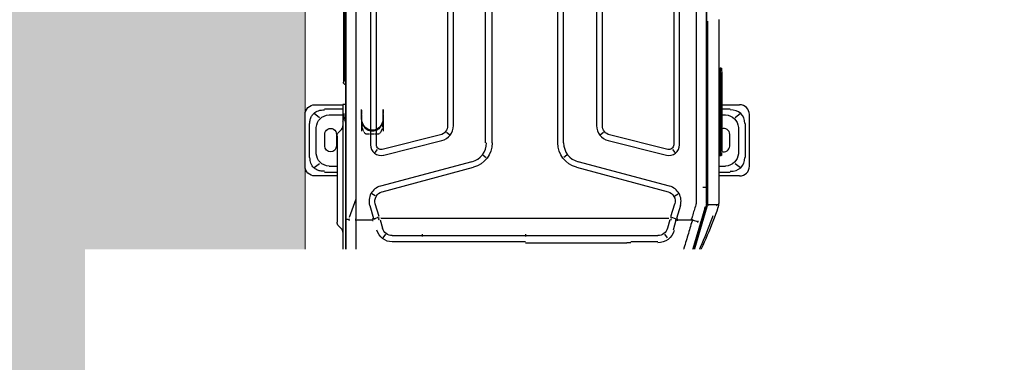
# Model space of a CAD drawing. Header units: millimetres. Extents: x 922208 to 1069538, y -182208 to -99877.
# Tile 64 of 256: x 982994 to 984002, y -174105 to -173754. Entities that reach past the tile are written whole.
import ezdxf

# ---------------------------------------------------------------- set-up
doc = ezdxf.new("R2010")
doc.units = ezdxf.units.MM
doc.header["$MEASUREMENT"] = 0
doc.linetypes.add('CENTER', pattern=[0.508, 0.3175, -0.0635, 0.0635, -0.0635])
doc.linetypes.add('HIDDEN', pattern=[20, 10, -10])
doc.layers.add('IS_KLIM_urządzenia', color=3, linetype='Continuous')
for name, color, linetype, lineweight in [('IS_POWRÓT', 5, 'HIDDEN', 30), ('Nowe_220-A Ściany_Nr_pióra__19', 255, 'Continuous', 0), ('Nowe_220-A Ściany_Nr_pióra__27', 7, 'Continuous', 25)]:
    doc.layers.add(name, color=color, linetype=linetype, lineweight=lineweight)
doc.layers.add('Nowe_Adnotacja - Teksty_Nr_pióra__86', color=7, linetype='Continuous', lineweight=20, true_color=0x5555ff)
doc.styles.add('STYL_AUTOMATYCZNY_4', font='times.ttf')

# ---------------------------------------------------------------- blocks, each defined once
blk = doc.blocks.new('parter01')
at = {"layer": 'Nowe_220-A Ściany_Nr_pióra__19', "linetype": 'Continuous', "lineweight": 0}
blk.add_hatch(color=255, dxfattribs=at).paths.add_polyline_path([(983286.55073, -117780.02068), (983286.55073, -113250.02068), (982916.55073, -113250.02068), (982916.55073, -117780.02068)])
at = {"layer": 'Nowe_220-A Ściany_Nr_pióra__27', "color": 7, "linetype": 'Continuous', "lineweight": 0}
blk.add_lwpolyline([(983286.55073, -118030.02068), (983286.55073, -113250.02068)], dxfattribs=at)
blk = doc.blocks.new('G$CE471A013')
at = {"linetype": 'Continuous'}
for p, q in [((14.87, 41.22), (9.57, 41.22)), ((10.49, 40.82), (13.99, 40.82)), ((8.57, 40.22), (8.57, 37.35)), ((9.43, 40.3), (9.87, 39.75)), ((13.58, 40.08), (10.9, 40.08)), ((14.61, 39.75), (15.05, 40.3)), ((15.87, 37.95), (15.87, 40.22)), ((9.01, 37.35), (9.01, 39.24)), ((9.61, 38.77), (9.61, 37.35)), ((12.8, 39.2), (11.6, 39.21)), ((14.88, 37.95), (14.88, 38.77)), ((15.47, 39.24), (15.47, 37.95)), ((-63.26, 37.3), (6.25, 37.3)), ((8.53, 37.35), (9.47, 37.35)), ((8.53, 37.24), (8.53, 37.35)), ((9.47, 37.35), (10.17, 37.35)), ((10.17, 37.35), (10.24, 37.35)), ((10.24, 37.35), (23.68, 37.35)), ((11.39, 37.78), (11.1, 37.49)), ((11.6, 38.01), (12.8, 38.01)), ((11.78, 37.95), (13.34, 37.95)), ((13.34, 37.95), (19.04, 37.95)), ((19.04, 37.95), (20.6, 37.95)), ((21.29, 37.49), (21, 37.78)), ((23.6, 37.07), (-66.48, 37.07)), ((-62.82, 37.15), (6.1, 37.15)), ((20.33, 37.03), (-21.49, 37.03)), ((8.53, 37.07), (8.53, 37.24)), ((9.97, 37.07), (9.97, 37.15)), ((18.26, 36.03), (20.13, 36.7)), ((23.55, 37.03), (20.33, 37.03)), ((23.59, 37.03), (23.55, 37.03)), ((24.01, 36.99), (24, 36.96)), ((25.02, 36.04), (24.35, 36.72)), ((25.07, 36.04), (24.36, 36.75)), ((24.44, 37.03), (25.24, 36.23)), ((9.92, 35.44), (9.07, 35.44)), ((9.92, 35.44), (9.07, 35.44)), ((9.92, 35.44), (9.07, 35.44)), ((10.02, 35.44), (9.17, 35.44)), ((10.02, 35.44), (9.17, 35.44)), ((10.02, 35.44), (9.17, 35.44)), ((10.02, 35.44), (9.17, 35.44)), ((10.02, 35.44), (9.17, 35.44)), ((10.02, 35.44), (9.17, 35.44)), ((10.02, 35.44), (9.17, 35.44)), ((10.02, 35.44), (9.17, 35.44)), ((10.02, 35.44), (9.17, 35.44)), ((10.02, 35.44), (9.17, 35.44)), ((10.02, 35.44), (9.17, 35.44)), ((10.02, 35.44), (9.17, 35.44)), ((10.02, 35.44), (9.17, 35.44)), ((10.02, 35.44), (9.17, 35.44)), ((10.02, 35.44), (9.17, 35.44)), ((10.02, 35.44), (9.17, 35.44)), ((10.02, 35.44), (9.17, 35.44)), ((10.02, 35.44), (9.17, 35.44)), ((10.02, 35.44), (9.17, 35.44)), ((10.02, 35.44), (9.17, 35.44)), ((10.02, 35.44), (9.17, 35.44)), ((10.02, 35.44), (11.29, 35.44)), ((10.02, 35.44), (11.29, 35.44)), ((10.02, 35.44), (11.29, 35.44)), ((10.02, 35.44), (11.29, 35.44)), ((10.02, 35.44), (11.29, 35.44)), ((10.02, 35.44), (11.29, 35.44)), ((10.02, 35.44), (11.29, 35.44)), ((10.02, 35.44), (11.29, 35.44)), ((10.02, 35.44), (11.29, 35.44)), ((10.02, 35.44), (11.29, 35.44)), ((20.35, 36.02), (20.35, 34.34)), ((25.02, 36.04), (25.04, 36.03)), ((25.3, 35.69), (25.28, 35.68)), ((25.39, 3.92), (25.39, 35.28)), ((25.56, 35.47), (25.56, 27.83)), ((-55.56, 34.53), (12.68, 34.53)), ((17.91, 34.05), (17.71, 34.4)), ((18.89, 34.61), (20.22, 34.22)), ((25.35, 35.27), (25.35, 18.66)), ((12.68, 33.93), (-55.56, 33.93)), ((11.66, 27.37), (13.15, 33.33)), ((13.46, 34.06), (13.15, 33.81)), ((14.41, 24.14), (16.92, 33.51)), ((17.49, 33.35), (14.98, 23.99)), ((20.03, 33.65), (18.72, 34.04)), ((20.12, 33.74), (20.25, 34.12)), ((20.13, 33.62), (20.19, 33.59)), ((20.23, 29.55), (20.23, 33.42)), ((20.34, 34.09), (20.3, 34.1)), ((20.36, 33.54), (21.23, 33.29)), ((9.92, 33.24), (9.07, 33.24)), ((9.92, 33.24), (9.07, 33.24)), ((9.92, 33.24), (9.07, 33.24)), ((10.02, 33.24), (9.17, 33.24)), ((10.02, 33.24), (9.17, 33.24)), ((10.02, 33.24), (9.17, 33.24)), ((10.02, 33.24), (9.17, 33.24)), ((10.02, 33.24), (9.17, 33.24)), ((10.02, 33.24), (9.17, 33.24)), ((10.02, 33.24), (9.17, 33.24)), ((10.02, 33.24), (9.17, 33.24)), ((10.02, 33.24), (9.17, 33.24)), ((10.02, 33.24), (9.17, 33.24)), ((10.02, 33.24), (9.17, 33.24)), ((10.02, 33.24), (9.17, 33.24)), ((10.02, 33.24), (9.17, 33.24)), ((10.02, 33.24), (9.17, 33.24)), ((10.02, 33.24), (9.17, 33.24)), ((10.02, 33.24), (9.17, 33.24)), ((10.02, 33.24), (9.17, 33.24)), ((10.02, 33.24), (9.17, 33.24)), ((10.02, 33.24), (9.17, 33.24)), ((10.02, 33.24), (9.17, 33.24)), ((10.02, 33.24), (9.17, 33.24)), ((10.02, 33.24), (11.29, 33.24)), ((10.02, 33.24), (11.29, 33.24)), ((10.02, 33.24), (11.29, 33.24)), ((10.02, 33.24), (11.29, 33.24)), ((10.02, 33.24), (11.29, 33.24)), ((10.02, 33.24), (11.29, 33.24)), ((10.02, 33.24), (11.29, 33.24)), ((10.02, 33.24), (11.29, 33.24)), ((10.02, 33.24), (11.29, 33.24)), ((10.02, 33.24), (11.29, 33.24)), ((13.73, 33.18), (12.24, 27.22)), ((21.84, 32.99), (22.21, 33.25)), ((21.97, 32.3), (21.97, 29.55)), ((22.62, 29.55), (22.62, 32.3)), ((20.23, 7.87), (20.23, 29.55)), ((21.97, 29.55), (21.97, 29.21)), ((22.62, 29.21), (22.62, 29.55)), ((25.56, 29.26), (25.86, 29.26)), ((25.56, 28.76), (25.56, 29.26)), ((25.86, 29.26), (25.86, 28.76)), ((25.86, 29.26), (25.91, 29.26)), ((25.91, 29.26), (30.56, 29.17)), ((22.07, 29.21), (21.83, 29.21)), ((21.97, 29.21), (21.97, 18.66)), ((22.62, 18.66), (22.62, 29.21)), ((25.56, 29.07), (25.56, 29.07)), ((25.56, 27.94), (25.56, 28.76)), ((25.56, 28.57), (25.56, 28.57)), ((25.86, 28.76), (25.86, 28.17)), ((30.56, 29.17), (33.56, 29.12)), ((33.56, 29.12), (33.56, 26.03)), ((25.56, 27.82), (25.39, 27.69)), ((25.56, 27.82), (25.56, 27.94)), ((25.68, 27.91), (25.56, 27.82)), ((25.56, 27.83), (25.56, 27.82)), ((25.56, 27.82), (25.56, 10.51)), ((25.56, 27.82), (25.56, 10.51)), ((25.68, 27.91), (25.84, 28.03)), ((25.86, 28.17), (25.86, 28.1)), ((25.86, 28.1), (25.86, 10.28)), ((-53.59, 26.63), (10.71, 26.63)), ((11.38, 26.75), (11.63, 26.43)), ((26.27, 26.9), (30.16, 26.21)), ((30.16, 26.21), (30.74, 26.11)), ((10.71, 26.03), (-53.59, 26.03)), ((30.66, 25.62), (30.66, 24.24)), ((31.48, 25.98), (30.74, 26.11)), ((32.26, 25.84), (31.48, 25.98)), ((33.48, 25.63), (34.46, 25.46)), ((30.66, 24.24), (30.66, 14.4)), ((-21.49, 22.78), (12.47, 22.78)), ((13.74, 23), (13.99, 22.68)), ((12.47, 22.06), (-21.49, 22.06)), ((21.83, 18.66), (22.07, 18.66)), ((21.97, 18.66), (21.97, 7.87)), ((22.73, 18.66), (22.73, 8.29)), ((25.35, 18.66), (25.35, 6.47)), ((12.47, 15.36), (-21.39, 15.36)), ((12.47, 14.76), (-21.39, 14.76)), ((13.74, 14.42), (13.99, 14.73)), ((30.66, 14.4), (30.66, 13.02)), ((16.92, 3.91), (14.41, 13.28)), ((14.98, 13.43), (17.49, 4.07)), ((34.46, 13.19), (32.35, 12.82)), ((30.16, 12.43), (26.27, 11.75)), ((32.35, 12.82), (30.16, 12.43)), ((-53.59, 11.39), (10.71, 11.39)), ((10.71, 10.79), (-53.59, 10.79)), ((11.63, 10.99), (11.38, 10.67)), ((12.24, 10.2), (13.73, 4.24)), ((25.39, 10.62), (25.56, 10.51)), ((25.56, 10.51), (25.68, 10.42)), ((25.56, 10.51), (25.56, 4.6)), ((25.56, 10.39), (25.56, 10.51)), ((25.56, 10.38), (25.56, 10.39)), ((25.56, 9.88), (25.56, 10.38)), ((25.85, 10.31), (25.68, 10.42)), ((25.86, 10.1), (25.86, 9.89)), ((13.15, 4.09), (11.66, 10.05)), ((25.86, 9.89), (25.56, 9.88)), ((25.86, 9.88), (25.56, 9.88)), ((25.7, 9.68), (25.62, 9.71)), ((25.86, 9.88), (25.86, 9.89)), ((25.86, 9.46), (25.86, 9.17)), ((25.86, 9.17), (25.86, 8.4)), ((22.73, 7.87), (22.73, 8.29)), ((25.86, 8.4), (25.86, 8.11)), ((20.23, 4), (20.23, 7.87)), ((21.97, 7.87), (21.97, 5.12)), ((22.62, 5.12), (22.62, 7.87)), ((25.7, 7.89), (25.62, 7.87)), ((25.35, 6.47), (25.35, 3.92)), ((20.36, 3.88), (21.23, 4.13)), ((21.84, 4.43), (22.21, 4.17)), ((25.55, 4.54), (25.55, 3.93)), ((-55.56, 3.49), (12.68, 3.49)), ((13.15, 3.61), (13.46, 3.36)), ((17.91, 3.37), (17.71, 3.02)), ((20.03, 3.77), (18.72, 3.38)), ((18.89, 2.8), (20.22, 3.2)), ((20.25, 3.3), (20.12, 3.68)), ((20.13, 3.8), (20.19, 3.83)), ((20.34, 3.33), (20.41, 3.18)), ((20.35, 3.08), (20.35, 1.67)), ((20.39, 3.26), (21.42, 3.55)), ((24.11, 3.1), (24.35, 3.63)), ((24.74, 2.34), (25.26, 3.48)), ((24.76, 2.32), (25.29, 3.47)), ((25.53, 3.82), (24.85, 1.74)), ((25.34, 3.69), (25.36, 3.69)), ((12.68, 2.89), (-55.56, 2.89)), ((24.46, 1.68), (19, 0.05)), ((20.39, 1.54), (20.54, 1.02)), ((20.67, 0.74), (23.66, 1.64)), ((24.47, 1.98), (24.49, 1.95)), ((24.85, 1.74), (24.75, 1.44)), ((-61.57, 0.14), (18.68, 0.14)), ((-21.39, 0.18), (17.06, 0.18)), ((18.84, 0), (0, 0)), ((17.06, 0.18), (17.06, 0.51)), ((17.06, 0.18), (18.46, 0.18)), ((18.46, 0.18), (18.68, 0.18)), ((18.84, 0.16), (18.83, 0.19)), ((19.18, 0.29), (18.99, 0.23)), ((19.18, 0.29), (20.57, 0.71)), ((18.84, -0.06), (18.76, -0.06)), ((18.84, -0.94), (18.84, -0.04)), ((18.59, -1.15), (-0.15, -1.15)), ((4.82, -1.15), (4.82, -1.26)), ((4.82, -1.36), (4.82, -1.26)), ((13.37, -1.3), (5.22, -1.3)), ((5.22, -1.42), (13.37, -1.42)), ((5.22, -1.42), (5.22, -1.42)), ((5.32, -1.35), (5.32, -1.32)), ((5.32, -1.32), (5.32, -1.4)), ((5.52, -1.32), (13.07, -1.32)), ((5.52, -1.32), (5.52, -1.32)), ((5.52, -1.41), (13.07, -1.41)), ((8.57, -1.42), (8.57, -3.26)), ((9.01, -2.29), (9.01, -1.42)), ((9.61, -1.42), (9.61, -1.82)), ((13.27, -1.32), (13.27, -1.35)), ((13.27, -1.32), (13.27, -1.35)), ((13.27, -1.4), (13.27, -1.32)), ((13.37, -1.42), (13.37, -1.42)), ((13.77, -1.15), (13.77, -1.26)), ((13.77, -1.26), (13.77, -1.36)), ((14.88, -1.82), (14.88, -1.15)), ((15.47, -1.15), (15.47, -2.29)), ((15.87, -3.26), (15.87, -1.15)), ((9.87, -2.79), (9.43, -3.34)), ((12.8, -2.25), (11.6, -2.25)), ((15.05, -3.34), (14.61, -2.79)), ((13.99, -3.86), (10.49, -3.86)), ((10.9, -3.13), (13.58, -3.13)), ((14.87, -4.26), (9.57, -4.26))]:
    blk.add_line(p, q, dxfattribs=at)
at = {"linetype": 'CENTER'}
for p, q in [((10.07, 35.43), (9.07, 35.43)), ((11.57, 33.73), (11.57, 34.94)), ((9.07, 33.24), (10.07, 33.24))]:
    blk.add_line(p, q, dxfattribs=at)
at = {"linetype": 'Continuous'}
for centre, radius, start, end in [((9.57, 40.22), 1, 90, 180), ((14.87, 40.22), 1, 0, 90), ((11.6, 38.61), 0.6, 89.6384, 270.3616), ((12.8, 38.61), 0.592, 270.3616, 89.6384), ((6.25, 37), 0.3, 13.2149, 90), ((11.78, 37.39), 0.56, 90, 135), ((20.6, 37.39), 0.56, 45, 90), ((12.68, 33.45), 0.48, 345.9833, 90), ((18.44, 33.1), 0.98, 73.4705, 165), ((10.71, 27.61), 0.98, 270, 345.9834), ((25.33, 27.83), 0.23, 358.0143, 0), ((26.36, 27.39), 0.5, 180, 260), ((34.06, 26.03), 0.5, 180, 260), ((12.47, 24.66), 2.6, 270, 345), ((12.47, 12.76), 2.6, 15, 90), ((10.71, 9.81), 0.98, 14.0166, 90), ((25.63, 9.46), 0.23, 0, 71.5651), ((25.63, 8.11), 0.23, 288.4349, 0), ((12.68, 3.97), 0.48, 270, 14.0167), ((18.44, 4.32), 0.98, 195, 286.5295), ((25.4, 4.6), 0.16, 343.9477, 0), ((24.57, 1.51), 0.2, 298.0607, 341.8492)]:
    blk.add_arc(centre, radius, start, end, dxfattribs=at)
at = {"linetype": 'Continuous', "extrusion": (0, 0, -1)}
for centre, radius, start, end in [((-10.17, 37.15), 0.2, 0, 90), ((-10.74, 37.85), 0.5, 225, 270), ((-21.64, 37.85), 0.5, 270, 315), ((-23.68, 36.27), 1.08, 90, 135), ((-6.1, 36.85), 0.3, 90, 133.2314), ((-24.48, 35.47), 1.08, 135, 180), ((-12.68, 33.45), 1.08, 90, 194.0166), ((-18.44, 33.1), 1.58, 15, 106.5294), ((-10.71, 27.61), 1.58, 194.0166, 270), ((-30.06, 25.62), 0.6, 100, 180), ((-34.36, 24.86), 0.6, 100, 180), ((-12.47, 24.66), 2, 195, 270), ((-12.47, 12.76), 2, 90, 165), ((-34.36, 13.78), 0.6, 180, 260), ((-30.06, 13.02), 0.6, 180, 260), ((-10.71, 9.81), 1.58, 90, 165.9834), ((-26.36, 11.25), 0.5, 0, 80), ((-25.66, 9.8), 0.1, 288.4349, 0), ((-25.66, 7.77), 0.1, 0, 71.5651), ((-12.68, 3.97), 1.08, 165.9834, 270), ((-18.44, 4.32), 1.58, 253.4706, 345), ((-25.19, 3.93), 0.36, 180, 198.1508), ((-11.6, -1.65), 0.6, 269.6384, 22.8841), ((-12.8, -1.65), 0.592, 156.8061, 269.6384), ((-9.57, -3.26), 1, 270, 0), ((-14.87, -3.26), 1, 180, 270)]:
    blk.add_arc(centre, radius, start, end, dxfattribs=at)
at = {"linetype": 'Continuous'}
for centre, major_axis, ratio, start_param, end_param in [((11.39, 38.21), (1.27, -1.57), 0.803018, 2.633487, 3.831894), ((13.09, 38.21), (-1.27, -1.57), 0.803018, 2.451291, 3.649699), ((10.24, 37.15), (0, -0.2), 0.815365, 3.141593, 4.712389), ((5.2, 36.7), (1.09, 0), 0.414214, 1.392879, 1.570794), ((9.92, 34.34), (-1.27, 0), 0.866025, 1.570796, 4.712389), ((9.92, 34.34), (-1.27, 0), 0.866025, 1.570796, 4.712389), ((9.92, 34.34), (-1.27, 0), 0.866025, 1.570796, 4.712389), ((10.02, 34.34), (1.27, 0), 0.866025, 4.712389, 7.853982), ((20.14, 33.94), (1.91, -0.58), 0.178321, 1.484854, 1.57228), ((19.79, 32.78), (1.92, -0.56), 0.705879, 1.540462, 1.56897), ((20.92, 32.3), (1.05, 0), 0.995519, 6.283185, 7.558937), ((20.98, 32.3), (1.64, 0), 0.995519, 6.283185, 7.582721), ((25.96, 27.39), (0.1, 0), 0.10051, 3.141593, 4.177762), ((26.36, 27.39), (0.087, 0.492), 0.898854, 1.745329, 3.141593), ((20.92, 5.12), (1.05, 0), 0.995519, 5.007433, 6.283185), ((20.96, 5.12), (1.76, 0), 0.995519, 4.991611, 6.283185), ((20.14, 3.47), (1.91, 0.58), 0.178321, 4.710906, 4.798331), ((19.79, 4.64), (1.89, 0.65), 0.706819, 4.712403, 4.740904), ((5.22, -1.27), (-0.4, 0.001), 0.029834, 4.712454, 6.28325), ((5.22, -1.41), (0.4, 0), 0.029837, 2.648555, 2.751427), ((5.22, -1.32), (0.35, 0), 0.029833, 1.570796, 3.141593), ((5.22, -1.41), (0.349, 0), 0.029837, 3.880383, 4.712389), ((5.27, -1.28), (-0.05, 0), 0.999555, 1.570796, 1.896281), ((5.52, -1.33), (0.25, 0), 0.029816, 1.570796, 3.141593), ((5.52, -1.4), (0.2, 0), 0.0299, 3.129347, 4.723791), ((11.39, -1.26), (1.27, 1.57), 0.803018, 2.451291, 3.649699), ((13.07, -1.33), (0.25, 0), 0.029816, 0.323316, 1.570796), ((13.07, -1.4), (-0.2, 0), 0.0299, 1.564853, 3.144938), ((13.37, -1.27), (0.4, 0.001), 0.029834, 6.28312, 7.853917), ((13.37, -1.32), (0.35, 0), 0.029833, 0, 1.570796), ((13.37, -1.41), (0.349, 0), 0.029837, 4.712389, 5.911815), ((13.09, -1.26), (-1.27, 1.57), 0.803018, 2.633487, 3.831894)]:
    blk.add_ellipse(centre, major_axis=major_axis, ratio=ratio, start_param=start_param, end_param=end_param, dxfattribs=at)
at = {"linetype": 'CENTER'}
for centre, start_param, end_param in [((10.07, 34.94), 3.141593, 4.712389), ((10.07, 33.73), 1.570796, 3.141593)]:
    blk.add_ellipse(centre, major_axis=(-1.5, 0), ratio=0.325568, start_param=start_param, end_param=end_param, dxfattribs=at)
at = {"linetype": 'Continuous'}
for points, knots in [([(10.49, 40.73), (10.42, 40.73), (10.29, 40.73), (10.09, 40.7), (9.91, 40.64), (9.74, 40.56), (9.59, 40.46), (9.37, 40.25), (9.13, 39.85), (9.1, 39.45), (9.09, 39.24)], [0, 0, 0, 0, 0.088396, 0.173346, 0.25543, 0.335293, 0.413632, 0.491185, 0.72797, 1, 1, 1, 1]), ([(15.39, 39.24), (15.39, 39.31), (15.39, 39.46), (15.36, 39.67), (15.31, 39.86), (15.23, 40.04), (15.14, 40.19), (14.95, 40.43), (14.57, 40.69), (14.19, 40.72), (13.99, 40.73)], [0, 0, 0, 0, 0.095854, 0.186885, 0.2735, 0.35617, 0.435439, 0.51192, 0.746033, 1, 1, 1, 1]), ([(9.96, 37.16), (9.96, 37.17), (9.95, 37.17), (9.93, 37.19), (9.88, 37.2), (9.8, 37.22), (9.67, 37.24), (9.53, 37.24), (9.47, 37.24)], [0, 0, 0, 0, 0.033531, 0.165604, 0.326819, 0.467732, 0.750376, 1, 1, 1, 1]), ([(10.35, 37.07), (10.35, 37.07), (10.32, 37.08), (10.26, 37.11), (10.16, 37.14), (10.1, 37.14), (10.07, 37.15)], [0, 0, 0, 0, 0.023051, 0.207675, 0.629287, 1, 1, 1, 1]), ([(20.35, 36.74), (20.35, 36.77), (20.34, 36.82), (20.34, 36.89), (20.34, 36.96), (20.33, 37.01), (20.33, 37.03), (20.33, 37.03), (20.33, 37.03)], [0, 0, 0, 0, 0.153633, 0.320832, 0.49911, 0.748722, 0.930274, 1, 1, 1, 1]), ([(24.32, 36.74), (24.23, 36.83), (24.12, 36.9), (23.87, 37.01), (23.73, 37.03), (23.59, 37.03)], [0, 0, 0, 0, 0.487241, 0.487241, 1, 1, 1, 1]), ([(24.36, 36.75), (24.32, 36.79), (24.24, 36.87), (24.09, 36.96), (23.93, 37.02), (23.77, 37.06), (23.65, 37.07), (23.6, 37.07)], [0, 0, 0, 0, 0.200032, 0.400047, 0.600045, 0.800029, 1, 1, 1, 1]), ([(20.44, 36.03), (20.41, 36.02), (20.35, 36.02), (20.28, 36.02), (20.25, 36.03)], [0, 0, 0, 0, 0.543839, 1, 1, 1, 1]), ([(25.39, 35.28), (25.38, 35.34), (25.38, 35.45), (25.34, 35.61), (25.27, 35.77), (25.19, 35.92), (25.11, 36), (25.07, 36.04)], [0, 0, 0, 0, 0.199971, 0.399955, 0.599953, 0.799968, 1, 1, 1, 1]), ([(20.26, 34.33), (20.26, 34.33), (20.26, 34.33), (20.26, 34.33), (20.26, 34.33), (20.26, 34.33), (20.26, 34.33), (20.26, 34.34), (20.26, 34.34), (20.25, 34.34)], [0, 0, 0, 0, 0.093535, 0.093535, 0.207433, 0.207433, 0.397418, 0.397418, 1, 1, 1, 1]), ([(25.86, 28.1), (25.86, 28.08), (25.86, 28.07), (25.85, 28.05), (25.85, 28.04), (25.84, 28.03), (25.84, 28.03), (25.84, 28.03)], [0, 0, 0, 0, 0.458778, 0.458778, 0.863378, 0.863378, 1, 1, 1, 1]), ([(25.85, 10.31), (25.85, 10.31), (25.85, 10.3), (25.86, 10.29), (25.86, 10.29), (25.86, 10.28)], [0, 0, 0, 0, 0.756623, 0.756623, 1, 1, 1, 1]), ([(25.86, 10.28), (25.86, 10.27), (25.86, 10.26), (25.86, 10.23), (25.86, 10.23), (25.86, 10.21)], [0, 0, 0, 0, 0.612645, 0.612645, 1, 1, 1, 1]), ([(25.39, 4.69), (25.4, 4.68), (25.42, 4.67), (25.47, 4.64), (25.54, 4.61), (25.55, 4.6), (25.56, 4.6)], [0, 0, 0, 0, 0.071285, 0.22784, 0.631675, 1, 1, 1, 1]), ([(20.26, 3.09), (20.26, 3.09), (20.26, 3.09), (20.26, 3.09), (20.26, 3.09), (20.26, 3.09), (20.26, 3.09), (20.26, 3.08), (20.26, 3.08), (20.25, 3.08)], [0, 0, 0, 0, 0.093535, 0.093535, 0.207433, 0.207433, 0.397418, 0.397418, 1, 1, 1, 1]), ([(24.35, 3.63), (24.36, 3.64), (24.37, 3.67), (24.4, 3.7), (24.44, 3.71), (24.5, 3.71), (24.56, 3.71), (24.62, 3.7), (24.7, 3.69), (24.8, 3.67), (24.91, 3.65), (24.96, 3.64), (24.99, 3.63)], [0, 0, 0, 0, 0.063445, 0.125642, 0.187788, 0.250693, 0.375623, 0.438172, 0.500645, 0.750303, 0.875197, 1, 1, 1, 1]), ([(25, 3.63), (25.03, 3.61), (25.09, 3.58), (25.15, 3.55), (25.2, 3.52), (25.23, 3.5), (25.25, 3.48), (25.26, 3.48), (25.26, 3.47), (25.26, 3.47), (25.26, 3.47)], [0, 0, 0, 0, 0.196304, 0.378613, 0.540984, 0.680096, 0.794866, 0.885682, 0.95364, 1, 1, 1, 1]), ([(25.26, 3.48), (25.32, 3.62), (25.35, 3.77), (25.35, 3.92), (25.35, 3.92), (25.35, 3.92)], [0, 0, 0, 0, 0.999505, 0.999505, 1, 1, 1, 1]), ([(25.29, 3.47), (25.31, 3.51), (25.35, 3.61), (25.38, 3.76), (25.39, 3.87), (25.39, 3.92)], [0, 0, 0, 0, 0.333339, 0.666672, 1, 1, 1, 1]), ([(20.49, 1.61), (20.97, 1.76), (21.45, 1.9), (22.44, 2.2), (22.94, 2.35), (23.44, 2.5)], [0, 0, 0, 0, 0.489998, 0.489998, 1, 1, 1, 1]), ([(24.05, 2.09), (24.05, 2.09), (24.04, 2.08), (23.97, 2.06), (23.9, 2.04), (23.75, 2), (23.68, 1.98), (23.6, 1.97), (23.6, 1.97), (23.59, 1.96)], [0, 0, 0, 0, 0.036866, 0.036866, 0.504384, 0.504384, 0.969691, 0.969691, 1, 1, 1, 1]), ([(24.09, 1.73), (24.14, 1.75), (24.24, 1.78), (24.37, 1.86), (24.49, 1.95), (24.6, 2.06), (24.69, 2.18), (24.74, 2.27), (24.76, 2.32)], [0, 0, 0, 0, 0.163038, 0.329712, 0.498444, 0.667536, 0.835268, 1, 1, 1, 1]), ([(24.94, 2), (24.97, 2.11), (25, 2.2), (25.02, 2.24), (25.02, 2.25), (25.02, 2.24)], [0, 0, 0, 0, 0.718874, 0.718874, 1, 1, 1, 1]), ([(18.83, 1.23), (18.92, 1.26), (19.12, 1.32), (19.41, 1.41), (19.69, 1.49), (19.89, 1.55), (20.02, 1.59), (20.06, 1.6), (20.15, 1.63), (20.2, 1.65), (20.25, 1.66)], [0, 0, 0, 0, 0.202609, 0.405217, 0.607826, 0.810435, 0.810435, 0.891478, 0.891478, 1, 1, 1, 1]), ([(19, 0.19), (19.05, 0.21), (19.1, 0.22), (19.36, 0.3), (19.56, 0.36), (20.58, 0.67), (21.4, 0.92), (22.84, 1.35), (23.47, 1.54), (24.09, 1.73)], [0, 0, 0, 0, 0.030057, 0.030057, 0.150285, 0.150285, 0.631198, 0.631198, 1, 1, 1, 1]), ([(24.65, 1.33), (23.76, 0.86), (22.84, 0.42), (20.98, -0.39), (20.03, -0.75), (19.07, -1.07)], [0, 0, 0, 0, 0.5, 0.5, 1, 1, 1, 1]), ([(19.96, -0.52), (20.44, -0.35), (20.92, -0.17), (22.36, 0.41), (23.3, 0.82), (24.25, 1.25), (24.25, 1.25), (24.25, 1.25)], [0, 0, 0, 0, 0.332003, 0.332003, 0.999956, 0.999956, 1, 1, 1, 1]), ([(20.44, 1.67), (20.42, 1.67), (20.36, 1.67), (20.3, 1.66), (20.26, 1.66)], [0, 0, 0, 0, 0.371371, 1, 1, 1, 1]), ([(20.47, 1.6), (20.44, 1.58), (20.39, 1.54), (20.34, 1.51), (20.31, 1.5)], [0, 0, 0, 0, 0.499901, 1, 1, 1, 1]), ([(20.48, 1.02), (20.48, 1.02), (20.49, 1.02), (20.52, 1.02), (20.55, 1.03), (20.58, 1.04), (20.6, 1.05), (20.61, 1.06)], [0, 0, 0, 0, 0.124243, 0.250099, 0.500246, 0.750314, 1, 1, 1, 1]), ([(23.59, 1.96), (23.61, 1.92), (23.62, 1.87), (23.64, 1.79), (23.65, 1.75), (23.66, 1.69), (23.66, 1.67), (23.66, 1.64), (23.66, 1.64), (23.65, 1.63), (23.65, 1.63), (23.65, 1.63)], [0, 0, 0, 0, 0.2609, 0.2609, 0.5218, 0.5218, 0.782701, 0.782701, 0.970671, 0.970671, 1, 1, 1, 1]), ([(24.46, 1.68), (24.48, 1.69), (24.5, 1.69), (24.6, 1.71), (24.68, 1.68), (24.77, 1.59), (24.77, 1.54), (24.76, 1.46), (24.76, 1.45), (24.75, 1.44)], [0, 0, 0, 0, 0.082224, 0.082224, 0.505542, 0.505542, 0.92886, 0.92886, 1, 1, 1, 1]), ([(24.66, 1.34), (24.66, 1.34), (24.66, 1.34), (24.65, 1.33), (24.65, 1.33), (24.65, 1.33)], [0, 0, 0, 0, 0.812779, 0.812779, 1, 1, 1, 1]), ([(24.85, 1.74), (24.84, 1.71), (24.83, 1.67), (24.8, 1.6), (24.79, 1.56), (24.77, 1.49), (24.76, 1.47), (24.76, 1.45)], [0, 0, 0, 0, 0.339989, 0.339989, 0.792222, 0.792222, 1, 1, 1, 1]), ([(18.68, 0.14), (18.74, 0.15), (18.84, 0.15), (18.95, 0.18), (19, 0.19)], [0, 0, 0, 0, 0.501074, 1, 1, 1, 1]), ([(19, 0.05), (18.96, 0.03), (18.92, 0.02), (18.87, -0.01), (18.86, -0.03), (18.84, -0.05), (18.84, -0.05), (18.84, -0.06)], [0, 0, 0, 0, 0.616187, 0.616187, 0.899223, 0.899223, 1, 1, 1, 1]), ([(18.81, -0.94), (18.79, -0.93), (18.78, -0.92), (18.76, -0.91), (18.75, -0.91), (18.75, -0.91)], [0, 0, 0, 0, 0.963467, 0.963467, 1, 1, 1, 1]), ([(18.81, -0.94), (18.82, -0.94), (18.82, -0.94), (18.83, -0.94), (18.83, -0.94), (18.84, -0.94), (18.84, -0.94), (18.85, -0.94), (18.85, -0.93), (18.85, -0.93)], [0, 0, 0, 0, 0.246944, 0.246944, 0.491708, 0.491708, 0.827112, 0.827112, 1, 1, 1, 1]), ([(18.84, -1.09), (18.84, -1.09), (18.84, -1.09), (18.83, -1.07), (18.83, -1.04), (18.83, -0.99), (18.83, -0.96), (18.83, -0.94)], [0, 0, 0, 0, 0.037359, 0.037359, 0.637819, 0.637819, 1, 1, 1, 1]), ([(18.92, -0.88), (18.92, -0.88), (18.92, -0.88), (18.9, -0.9), (18.87, -0.92), (18.85, -0.93)], [0, 0, 0, 0, 0.029461, 0.029461, 1, 1, 1, 1]), ([(4.82, -1.36), (4.82, -1.37), (4.82, -1.38), (4.83, -1.39), (4.84, -1.4), (4.85, -1.41), (4.86, -1.41), (4.86, -1.41), (4.88, -1.41), (4.9, -1.42), (4.95, -1.42), (4.97, -1.42)], [0, 0, 0, 0, 0.065305, 0.116297, 0.160097, 0.198956, 0.23575, 0.282457, 0.373365, 0.758577, 1, 1, 1, 1]), ([(13.3, -1.32), (13.3, -1.32), (13.31, -1.32), (13.31, -1.32), (13.31, -1.32)], [0, 0, 0, 0, 0.175946, 1, 1, 1, 1]), ([(13.7, -1.41), (13.71, -1.42), (13.72, -1.41), (13.74, -1.41), (13.75, -1.4), (13.76, -1.39), (13.77, -1.38), (13.77, -1.37), (13.77, -1.36)], [0, 0, 0, 0, 0.498479, 0.626522, 0.703686, 0.792587, 0.893399, 1, 1, 1, 1]), ([(18.84, -1.13), (18.77, -1.14), (18.69, -1.15), (18.61, -1.15), (18.6, -1.15), (18.6, -1.15), (18.6, -1.15), (18.59, -1.15), (18.59, -1.15), (18.59, -1.15)], [0, 0, 0, 0, 0.895051, 0.895051, 0.981123, 0.981123, 0.990548, 0.990548, 1, 1, 1, 1]), ([(19.07, -1.07), (19.07, -1.07), (19.07, -1.07), (19.06, -1.07), (19.06, -1.08), (19.02, -1.09), (18.98, -1.1), (18.91, -1.12), (18.88, -1.12), (18.84, -1.13)], [0, 0, 0, 0, 0.010318, 0.010318, 0.093061, 0.093061, 0.548137, 0.548137, 1, 1, 1, 1]), ([(10.49, -3.78), (10.08, -3.79), (9.71, -3.65), (9.21, -3.11), (9.08, -2.72), (9.09, -2.29)], [0, 0, 0, 0, 0.5, 0.5, 1, 1, 1, 1]), ([(15.39, -2.29), (15.41, -2.72), (15.27, -3.11), (14.77, -3.65), (14.4, -3.79), (13.99, -3.78)], [0, 0, 0, 0, 0.5, 0.5, 1, 1, 1, 1])]:
    blk.add_open_spline(points, degree=3, knots=knots, dxfattribs=at)
for points, degree in [([(11.11, 37.49), (10.93, 37.39)], 1), ([(20.26, 36.7), (20.29, 36.71), (20.32, 36.73), (20.35, 36.74)], 3), ([(20.35, 36.74), (20.38, 36.73), (20.41, 36.71), (20.44, 36.7)], 3), ([(24.32, 36.75), (24.33, 36.74), (24.34, 36.73), (24.35, 36.72)], 3), ([(-21.49, 36.03), (-7.58, 36.03), (6.34, 36.03), (20.25, 36.03)], 3), ([(20.25, 36.03), (20.25, 36.03), (20.25, 36.03), (20.25, 36.03)], 3), ([(20.44, 36.03), (20.44, 36.03), (20.44, 36.03), (20.44, 36.03)], 3), ([(20.44, 36.03), (21.49, 36.03), (22.54, 36.03), (23.58, 36.03)], 3), ([(23.58, 36.03), (23.59, 36.03), (23.61, 36.03), (23.63, 36.01), (23.64, 36.01)], 3), ([(23.64, 36.01), (23.87, 35.78), (24.1, 35.55), (24.33, 35.32)], 3), ([(24.33, 35.32), (24.34, 35.31), (24.35, 35.3), (24.35, 35.28), (24.35, 35.27)], 3), ([(25.04, 36.02), (25.24, 35.83), (25.35, 35.55), (25.35, 35.27)], 3), ([(20.44, 34.34), (20.44, 34.32), (20.44, 34.3), (20.43, 34.27)], 3), ([(20.17, 33.72), (20.13, 33.73), (20.1, 33.75), (20.06, 33.76)], 3), ([(20.19, 34.14), (20.19, 34.14), (20.19, 34.14), (20.19, 34.14)], 3), ([(20.38, 33.65), (20.33, 33.66), (20.28, 33.68), (20.23, 33.7)], 3), ([(25.55, 27.81), (25.55, 27.82), (25.55, 27.82), (25.55, 27.83)], 3), ([(32.26, 25.84), (32.43, 25.81), (32.59, 25.77), (32.74, 25.73)], 3), ([(20.17, 3.7), (20.13, 3.69), (20.1, 3.67), (20.06, 3.66)], 3), ([(20.19, 3.28), (20.19, 3.28), (20.19, 3.28), (20.19, 3.28)], 3), ([(20.38, 3.77), (20.33, 3.76), (20.28, 3.74), (20.23, 3.72)], 3), ([(20.44, 3.08), (20.44, 3.1), (20.44, 3.12), (20.43, 3.14)], 3), ([(23.44, 2.5), (23.73, 2.59), (23.98, 2.82), (24.11, 3.1)], 3), ([(24.99, 3.63), (24.99, 3.63), (25, 3.63), (25, 3.63)], 3), ([(25.26, 3.47), (25.26, 3.47), (25.26, 3.47), (25.26, 3.47)], 3), ([(23.59, 1.96), (23.55, 2.14), (23.49, 2.32), (23.44, 2.5)], 3), ([(-21.39, 1.19), (-8.08, 1.19), (5.23, 1.19), (18.54, 1.19)], 3), ([(20.25, 1.66), (20.25, 1.66), (20.26, 1.66), (20.26, 1.66)], 3), ([(20.4, 1.55), (20.38, 1.59), (20.36, 1.62), (20.35, 1.67)], 3), ([(20.46, 1.02), (20.46, 1.02), (20.47, 1.02), (20.48, 1.02)], 3), ([(20.47, 1.6), (20.48, 1.61), (20.48, 1.61), (20.49, 1.61)], 3), ([(20.61, 1.06), (20.61, 1.06), (20.62, 1.07), (20.62, 1.07)], 3), ([(23.59, 1.96), (23.59, 1.96)], 1), ([(23.65, 1.63), (23.79, 1.67), (23.93, 1.72), (24.07, 1.76)], 3), ([(20.67, 0.73), (20.63, 0.72), (20.6, 0.71), (20.57, 0.71)], 3)]:
    blk.add_open_spline(points, degree=degree, dxfattribs=at)
for points, weights, degree in [([(23.59, 36.71), (23.58, 37.03), (23.55, 37.04)], [0.999995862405, 0.797858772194, 1], 2), ([(24.83, 35.82), (25.03, 36.03), (25.02, 36.05)], [0.999996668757, 0.819896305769, 1], 2), ([(25.07, 18.66), (25.35, 18.66), (25.36, 18.66)], [1, 0.828621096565, 1], 2), ([(18.54, 1.19), (18.64, 1.19), (18.73, 1.2), (18.83, 1.23)], [1, 0.992787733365, 0.992787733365, 1], 3)]:
    blk.add_rational_spline(points, weights, degree=degree, dxfattribs=at)

msp = doc.modelspace()

# ---------------------------------------------------------------- block references
at = {"layer": 'IS_POWRÓT', "color": 27, "linetype": 'ByBlock', "lineweight": 30}
msp.add_blockref('parter01', (0, -59685.2), dxfattribs=at)

# ---------------------------------------------------------------- next in the draw order: block references
at = {"layer": 'IS_KLIM_urządzenia', "xscale": -10, "yscale": 10, "zscale": 10, "rotation": 90}
msp.add_blockref('G$CE471A013', (983698.7, -173755.6), dxfattribs=at)

# ---------------------------------------------------------------- next in the draw order: texts
at = {"layer": 'Nowe_Adnotacja - Teksty_Nr_pióra__86', "color": 173, "linetype": 'Continuous', "lineweight": 20, "true_color": 0x5555ff, "insert": (983561.1, -174239.4), "char_height": 500, "attachment_point": 2, "style": 'STYL_AUTOMATYCZNY_4', "bg_fill": 2}
msp.add_mtext('\\pxqc;\\A1;\\fArial|b0|i1|c238|p0;8', dxfattribs=at)

doc.saveas('drawing.dxf')
